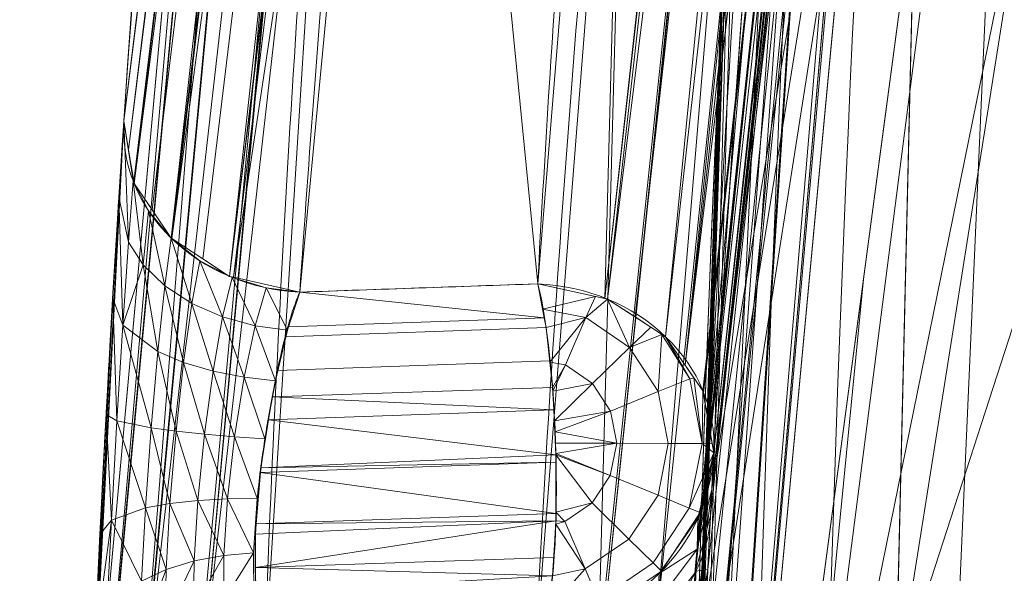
# Model space of a CAD drawing. Header units: millimetres. Extents: x -71 to 71, y -145 to 145.
# Tile 173 of 256: x -57.587 to -55.97, y 1.753 to 2.663. Entities that reach past the tile are written whole.
import ezdxf

# ---------------------------------------------------------------- set-up
doc = ezdxf.new("R2010")
doc.units = ezdxf.units.MM
doc.layers.add('1', color=7, linetype='CONTINUOUS')

msp = doc.modelspace()

# ---------------------------------------------------------------- linework, layer by layer
at = {"layer": '1', "color": 163, "linetype": 'Continuous', "lineweight": 13}
msp.add_line((-56.4475, 1.9512, 3.1707), (-56.4475, 1.9512, 10), dxfattribs=at)
at = {"layer": '1', "color": 163, "linetype": 'Continuous', "lineweight": 13, "extrusion": (-5.23961e-15, 1.15648e-14, -1)}
for centre, radius in [((0, 0, 144.0046), 61.0181), ((0, 0, 124.3698), 56.3953)]:
    msp.add_circle(centre, radius, dxfattribs=at)
at = {"layer": '1', "color": 163, "linetype": 'Continuous', "lineweight": 13}
msp.add_circle((0, 0, -145), 60.4434, dxfattribs=at)
at = {"layer": '1', "color": 163, "linetype": 'Continuous', "lineweight": 13, "extrusion": (-0.032683, -0.486834, -0.872883)}
msp.add_arc((-57.1546, 2.5609, -1.8056), 0.3, 88.6474, 180, dxfattribs=at)
at = {"layer": '1', "color": 163, "linetype": 'Continuous', "lineweight": 13, "extrusion": (0.99055, 0.034591, 0.132721)}
msp.add_arc((3.9466, 10.6604, -55.7219), 0.3, 180, 330.5175, dxfattribs=at)
at = {"layer": '1', "color": 163, "linetype": 'Continuous', "lineweight": 13, "extrusion": (0.026242, 0.487133, 0.872934)}
msp.add_arc((56.7707, 2.4965, 2.237), 0.3, 180, 270.6916, dxfattribs=at)
at = {"layer": '1', "color": 163, "linetype": 'Continuous', "lineweight": 13}
msp.add_arc((-56.747, 1.9673, 3.1707), 0.3, 272, 356.9165, dxfattribs=at)
at = {"layer": '1', "color": 163, "linetype": 'Continuous', "lineweight": 13, "extrusion": (6.70888e-07, -6.83697e-07, 1)}
msp.add_arc((-56.747, 1.9673, 10), 0.3, 272, 356.9165, dxfattribs=at)
at = {"layer": '1', "color": 163, "linetype": 'Continuous', "lineweight": 13, "extrusion": (0.024847, 0.487181, 0.872948)}
msp.add_arc((56.7737, 0.7034, -0.8533), 0.3, 94.5498, 180, dxfattribs=at)
at = {"layer": '1', "color": 163, "linetype": 'Continuous', "lineweight": 13}
for points, knots in [([(-56.5, 0, 18.8148), (-56.5, 0.8525, 18.8148), (-56.4397, 2.5575, 18.7992), (-56.0802, 5.9497, 18.7093), (-55.1883, 10.1238, 18.4939), (-53.4522, 14.9297, 18.0897), (-51.1165, 19.4623, 17.5549), (-48.2543, 23.6596, 16.8962), (-44.9408, 27.4954, 16.1445), (-41.2478, 30.9483, 15.3319), (-38.574, 32.9925, 14.7564), (-37.1942, 33.9496, 14.462)], [0, 0, 0, 0, 0.0625, 0.125, 0.25, 0.375, 0.5, 0.625, 0.75, 0.875, 1, 1, 1, 1]), ([(-56.0092, 7.4308, -40.1881), (-56.3877, 4.5783, -40.186), (-56.6408, 0.1337, -40.1852), (-56.2404, -6.0209, -40.1887), (-55.5435, -10.7162, -40.1937), (-54.419, -15.4548, -40.2011), (-52.8466, -20.1921, -40.2107), (-50.8093, -24.8841, -40.2227), (-48.2961, -29.4776, -40.237), (-45.2955, -33.9182, -40.2537), (-41.8019, -38.1419, -40.2727), (-37.8257, -42.0923, -40.294), (-33.3833, -45.7042, -40.3176), (-28.4909, -48.9101, -40.3436), (-21.4102, -52.5496, -40.3813), (-15.5377, -54.4811, -40.4131), (-11.4458, -55.3284, -40.4359)], [0, 0, 0, 0, 0.125, 0.1875, 0.25, 0.3125, 0.375, 0.4375, 0.5, 0.5625, 0.625, 0.6875, 0.75, 0.8125, 0.875, 1, 1, 1, 1]), ([(-55.7921, 7.3986, -43.1801), (-56.0246, 5.6455, -43.1785), (-56.3222, 2.1453, -43.1763), (-56.2775, -3.0831, -43.1759), (-55.7447, -8.3172, -43.1783), (-54.7209, -13.5077, -43.1836), (-53.4738, -17.706, -43.1903), (-52.2499, -20.9716, -43.197), (-51.2194, -23.3755, -43.2027), (-50.0721, -25.74, -43.209), (-48.3889, -28.8319, -43.2184), (-46.0147, -32.5492, -43.2317), (-42.7958, -36.6787, -43.2497), (-39.8059, -39.8551, -43.2666), (-37.2255, -42.2377, -43.2812), (-35.2025, -43.9372, -43.2927), (-33.1028, -45.5406, -43.3046), (-30.9384, -47.0388, -43.3168), (-28.72, -48.425, -43.3294), (-25.6796, -50.1348, -43.3467), (-22.5174, -51.6324, -43.3647), (-19.2318, -52.9145, -43.3834), (-15.8914, -54.0389, -43.4024), (-13.3418, -54.7035, -43.4169), (-11.6398, -55.0636, -43.4266)], [0, 0, 0, 0, 0.0625, 0.125, 0.1875, 0.25, 0.3125, 0.34375, 0.375, 0.40625, 0.4375, 0.5, 0.5625, 0.625, 0.65625, 0.6875, 0.71875, 0.75, 0.78125, 0.8125, 0.875, 0.90625, 0.9375, 1, 1, 1, 1]), ([(-56.6294, 6.2741, 10.2494), (-56.6295, 6.2741, 10.2494), (-56.6295, 6.2741, 10.2493), (-56.7402, 5.6545, 9.1384), (-56.835, 5.0342, 8.0262), (-56.9929, 3.7928, 5.8003), (-57.056, 3.1715, 4.6864), (-57.1119, 2.4385, 3.372), (-57.1199, 2.3269, 3.172), (-57.1274, 2.2153, 2.9719)], [0, 0, 0, 0, 0.000007, 0.000007, 0.458826, 0.458826, 0.91765, 0.91765, 1, 1, 1, 1]), ([(-56.7366, 2.229, 3.0243), (-56.731, 2.3318, 3.2085), (-56.7251, 2.4346, 3.3928), (-56.6799, 3.1592, 4.6913), (-56.6252, 3.7808, 5.8052), (-56.4839, 5.0231, 8.0314), (-56.3972, 5.6438, 9.1439), (-56.2944, 6.2639, 10.2551), (-56.2944, 6.2639, 10.2551), (-56.2944, 6.2639, 10.2551)], [0, 0, 0, 0, 0.076342, 0.076342, 0.538171, 0.538171, 0.999993, 0.999993, 1, 1, 1, 1]), ([(-57.1867, 1.5873, -0.2484), (-57.1645, 2.2059, 0.8607), (-57.1268, 2.8244, 1.9696), (-57.0201, 4.0606, 4.1861), (-56.9512, 4.6785, 5.2939), (-56.8502, 5.415, 6.6144), (-56.8333, 5.5342, 6.8281), (-56.8158, 5.6534, 7.0417)], [0, 0, 0, 0, 0.45598, 0.45598, 0.911961, 0.911961, 1, 1, 1, 1]), ([(-56.3116, 5.6358, 6.9736), (-56.3293, 5.527, 6.7787), (-56.3465, 5.4182, 6.5838), (-56.4581, 4.6922, 5.2831), (-56.537, 4.0744, 4.1761), (-56.6632, 2.8381, 1.961), (-56.7105, 2.2196, 0.8527), (-56.742, 1.6009, -0.2559), (-56.742, 1.6009, -0.2559), (-56.742, 1.6009, -0.2559)], [0, 0, 0, 0, 0.081004, 0.081004, 0.540502, 0.540502, 0.999993, 0.999993, 1, 1, 1, 1]), ([(-57.4751, 1.363, 3.1105), (-57.4751, 1.363, 3.0773), (-57.4749, 1.3681, 3.0108), (-57.4737, 1.4001, 2.8814), (-57.4706, 1.4827, 2.7349), (-57.4645, 1.6297, 2.5964), (-57.4559, 1.816, 2.5187), (-57.4455, 2.017, 2.5011), (-57.4345, 2.2115, 2.554), (-57.4257, 2.3535, 2.6435), (-57.4198, 2.444, 2.7412), (-57.4173, 2.4809, 2.7967), (-57.4162, 2.4971, 2.8256)], [0, 0, 0, 0, 0.0625, 0.125, 0.25, 0.375, 0.5, 0.625, 0.75, 0.875, 0.9375, 1, 1, 1, 1]), ([(-57.1274, 2.2153, 2.9719), (-57.1278, 2.2144, 2.9701), (-57.1286, 2.2123, 2.9666), (-57.1304, 2.2082, 2.9595), (-57.1335, 2.2006, 2.9473), (-57.1396, 2.1839, 2.9239), (-57.1513, 2.1453, 2.8809), (-57.1671, 2.0766, 2.8334), (-57.1843, 1.9801, 2.8053), (-57.1987, 1.8789, 2.8102), (-57.2012, 1.7847, 2.8504), (-57.1998, 1.7098, 2.9199), (-57.1964, 1.6701, 2.9951), (-57.1915, 1.6543, 3.0604), (-57.1879, 1.6517, 3.0938), (-57.1857, 1.6518, 3.1105)], [0, 0, 0, 0, 0.007812, 0.015625, 0.03125, 0.0625, 0.125, 0.25, 0.375, 0.5, 0.625, 0.75, 0.875, 0.9375, 1, 1, 1, 1]), ([(-56.4475, 1.9512, 10), (-56.4475, 1.9512, 10.0538), (-56.448, 1.9419, 10.1617), (-56.4511, 1.8823, 10.3699), (-56.4591, 1.7263, 10.5953), (-56.4711, 1.4575, 10.7859), (-56.4828, 1.1332, 10.844), (-56.4914, 0.8086, 10.7865), (-56.4962, 0.5399, 10.5954), (-56.498, 0.3838, 10.37), (-56.4986, 0.3243, 10.1617), (-56.4986, 0.315, 10.0538), (-56.4986, 0.315, 10)], [0, 0, 0, 0, 0.0625, 0.125, 0.25, 0.375, 0.5, 0.625, 0.75, 0.875, 0.9375, 1, 1, 1, 1]), ([(-56.4986, 0.315, 0), (-56.4986, 0.315, -0.0451), (-56.4986, 0.3218, -0.1353), (-56.4982, 0.3644, -0.3111), (-56.497, 0.4742, -0.5112), (-56.494, 0.6713, -0.7017), (-56.4886, 0.9225, -0.8114), (-56.4806, 1.1952, -0.8401), (-56.4709, 1.4603, -0.771), (-56.4624, 1.6537, -0.6499), (-56.4565, 1.7761, -0.5168), (-56.454, 1.8257, -0.4412), (-56.4529, 1.8475, -0.4018)], [0, 0, 0, 0, 0.0625, 0.125, 0.25, 0.375, 0.5, 0.625, 0.75, 0.875, 0.9375, 1, 1, 1, 1])]:
    msp.add_open_spline(points, degree=3, knots=knots, dxfattribs=at)
for points in [[(-56.4975, 0, -15.8146), (-56.4983, 2.4841, -15.8137), (-56.3359, 4.9682, -15.8128), (-56.0092, 7.4308, -15.8119)], [(-56.5, 0, -15.8146), (-56.5, 2.512, -14.9586), (-56.2788, 4.9878, -14.1121), (-55.8549, 7.4074, -13.2876)], [(-55.8679, 6.7502, -11.81), (-55.973, 6.1921, -12.1402), (-56.1572, 5.0728, -12.8033), (-56.3549, 3.3862, -13.8041), (-56.4736, 1.6945, -14.8086), (-56.5, 0.5649, -15.4794), (-56.5, 0, -15.8146)], [(-57.4162, 2.4971, 2.8256), (-57.3371, 3.6765, 4.9231), (-57.191, 5.0402, 7.3488), (-56.9143, 6.5883, 10.1025)], [(-56.0089, 5.9535, 10.4019), (-56.2572, 4.4554, 7.6953), (-56.3844, 3.1213, 5.2848), (-56.4475, 1.9512, 3.1707)], [(-56.4529, 1.8475, -0.4018), (-56.3932, 3.0188, 1.7144), (-56.2696, 4.3529, 4.1244), (-56.026, 5.8498, 6.8282)], [(-57.1021, 5.4348, 7.1871), (-57.3254, 3.9156, 4.4852), (-57.4325, 2.5494, 2.0553), (-57.476, 1.3361, -0.1025)], [(-57.1274, 2.2153, 2.9719), (-56.9971, 2.2199, 2.9894), (-56.8668, 2.2244, 3.0069), (-56.7366, 2.229, 3.0243)]]:
    msp.add_open_spline(points, degree=3, dxfattribs=at)
for points in [[(24.5845, 55.2178, -145), (-60.1123, -6.3181, -145), (-57.4851, 18.678, -145)], [(24.5845, 55.2178, -145), (-35.5277, -48.8997, -145), (-52.3455, -30.2217, -145), (-60.1123, -6.3181, -145)], [(-54.1315, 0, -123.8834), (-51.4822, 16.7276, -123.8834), (-53.6351, 17.4271, -124.3698), (-56.3953, 0, -124.3698)], [(-53.8544, 8.6489, 33.5636), (-54.168, 11.6145, 26.0273), (-56.3186, 1.0393, 24.8532)], [(-56.3186, 1.0393, 24.8532), (-54.168, 11.6145, 26.0273), (-55.2253, 9.5567, 18.5047)], [(-55.5385, -9.7929, -124.3698), (-55.5385, 9.7929, -124.3698), (-62.4157, 2.6859, -124.4759)], [(-55.2253, 9.5567, 18.5047), (-56.2016, 2.2368, 18.7422), (-56.3186, 1.0393, 24.8532)], [(-56.3186, 1.0393, 24.8532), (-55.9271, -1.7637, 30.5795), (-53.8544, 8.6489, 33.5636)], [(-56.5, 0, 18.8148), (-55.3781, 8.4113, 18.5418), (-56.4711, 1.4479, 10.7636)], [(-56.4596, 1.7121, 10.5824), (-56.4711, 1.4479, 10.7636), (-55.3781, 8.4113, 18.5418)], [(-56.4506, 1.8914, 10.3162), (-56.4596, 1.7121, 10.5824), (-55.3781, 8.4113, 18.5418)], [(-55.3781, 8.4113, 18.5418), (-55.886, 6.6534, 10.8261), (-56.4506, 1.8914, 10.3162)], [(-55.8549, 7.4074, -13.2876), (-56.0092, 7.4308, -15.8119), (-56.5, 0, -15.8146)], [(-56.4047, 3.2596, -22.8848), (-56.4975, 0, -15.8146), (-56.0092, 7.4308, -15.8119)], [(-56.4951, 0.539, -32.4565), (-56.0092, 7.4308, -40.1881), (-56.2981, -4.7369, -40.1881)], [(-56.4951, 0.539, -32.4565), (-56.495, 0.7514, -32.4162), (-56.0092, 7.4308, -40.1881)], [(-56.4188, 3.0284, -32.4082), (-56.0092, 7.4308, -40.1881), (-56.495, 0.7514, -32.4162)], [(-56.2615, -3.1919, -40.1881), (-56.0092, 7.4308, -40.1881), (-55.7921, 7.3986, -43.1801)], [(-55.7921, 7.3986, -43.1801), (-56.0647, -3.1778, -43.1771), (-56.2615, -3.1919, -40.1881)], [(-55.8679, 6.7502, -11.81), (-56.5, 0, -15.8146), (-55.9399, 6.356, -0.7647)], [(-56.4506, 1.8914, 10.3162), (-55.886, 6.6534, 10.8261), (-55.9429, 6.339, 10.7553)], [(-56.911, 6.5374, 10.1306), (-56.9143, 6.5883, 10.1026), (-57.4162, 2.4971, 2.8256)], [(-57.4162, 2.4971, 2.8256), (-57.4085, 2.449, 2.8522), (-56.911, 6.5374, 10.1306)], [(-56.9074, 6.4827, 10.1608), (-56.911, 6.5374, 10.1306), (-57.4085, 2.449, 2.8522)], [(-57.4085, 2.449, 2.8522), (-57.4002, 2.3977, 2.8804), (-56.9074, 6.4827, 10.1608)], [(-56.9074, 6.4827, 10.1608), (-57.4002, 2.3977, 2.8804), (-57.3996, 2.3941, 2.8824)], [(-56.9072, 6.4783, 10.1632), (-56.9074, 6.4827, 10.1608), (-57.3996, 2.3941, 2.8824)], [(-56.8794, 6.4304, 10.1872), (-56.9072, 6.4783, 10.1632), (-57.3996, 2.3941, 2.8824)], [(-57.3996, 2.3941, 2.8824), (-57.3701, 2.3507, 2.9056), (-56.8794, 6.4304, 10.1872)], [(-56.8794, 6.4304, 10.1872), (-57.3701, 2.3507, 2.9056), (-57.3386, 2.3041, 2.9303)], [(-56.8493, 6.3784, 10.2132), (-56.8794, 6.4304, 10.1872), (-57.3386, 2.3041, 2.9303)], [(-58.0316, -18.8556, -144.0046), (-60.6838, 6.3781, -144.0046), (-60.1123, 6.3181, -145), (-57.4851, -18.678, -145)], [(-56.8481, 6.3775, 10.2136), (-56.8493, 6.3784, 10.2132), (-57.3386, 2.3041, 2.9303)], [(-57.3386, 2.3041, 2.9303), (-57.3374, 2.3034, 2.9307), (-56.8481, 6.3775, 10.2136)], [(-56.7956, 6.3389, 10.2298), (-56.8481, 6.3775, 10.2136), (-57.3374, 2.3034, 2.9307)], [(-55.9858, 6.0913, -0.584), (-55.9399, 6.356, -0.7647), (-56.5, 0, -15.8146)], [(-57.3374, 2.3034, 2.9307), (-57.2867, 2.27, 2.9474), (-56.7956, 6.3389, 10.2298)], [(-56.7956, 6.3389, 10.2298), (-57.2867, 2.27, 2.9474), (-57.2429, 2.2413, 2.9618)], [(-56.751, 6.3061, 10.2437), (-56.7956, 6.3389, 10.2298), (-57.2429, 2.2413, 2.9618)], [(-56.4506, 1.8914, 10.3162), (-55.9429, 6.339, 10.7553), (-55.9896, 6.0692, 10.5638)], [(-56.7432, 6.304, 10.244), (-56.751, 6.3061, 10.2437), (-57.2429, 2.2413, 2.9618)], [(-57.2429, 2.2413, 2.9618), (-57.2361, 2.2397, 2.9624), (-56.7432, 6.304, 10.244)], [(-56.9348, 4.2464, 6.6136), (-56.7432, 6.304, 10.244), (-57.2361, 2.2397, 2.9624)], [(-56.6265, 2.2048, 3.0345), (-56.179, 6.2341, 10.2611), (-56.5717, 4.248, 6.6423)], [(-56.1736, 6.2327, 10.2614), (-56.179, 6.2341, 10.2611), (-56.6265, 2.2048, 3.0345)], [(-56.1736, 6.2327, 10.2614), (-56.6265, 2.2048, 3.0345), (-56.6218, 2.2038, 3.0349)], [(-56.6218, 2.2038, 3.0349), (-56.1274, 6.1992, 10.2758), (-56.1736, 6.2327, 10.2614)], [(-56.6218, 2.2038, 3.0349), (-56.5766, 2.1745, 3.0499), (-56.1274, 6.1992, 10.2758)], [(-56.1274, 6.1992, 10.2758), (-56.5766, 2.1745, 3.0499), (-56.5265, 2.142, 3.0665)], [(-56.5265, 2.142, 3.0665), (-56.0755, 6.1615, 10.292), (-56.1274, 6.1992, 10.2758)], [(-56.0755, 6.1615, 10.292), (-56.5265, 2.142, 3.0665), (-56.4942, 2.0953, 3.0916)], [(-56.4942, 2.0953, 3.0916), (-56.0446, 6.1092, 10.3184), (-56.0755, 6.1615, 10.292)], [(-56.0172, 6.0627, 10.3417), (-56.0446, 6.1092, 10.3184), (-56.4942, 2.0953, 3.0916)], [(-55.9858, 6.0913, -0.584), (-56.5, 0, -15.8146), (-56.4805, 1.1876, -0.8241)], [(-56.4805, 1.1876, -0.8241), (-56.0161, 5.9101, -0.3169), (-55.9858, 6.0913, -0.584)], [(-56.4506, 1.8914, 10.3162), (-55.9896, 6.0692, 10.5638), (-56.0089, 5.9535, 10.4019)], [(-56.0172, 6.0627, 10.3417), (-56.4942, 2.0953, 3.0916), (-56.4652, 2.0532, 3.1142)], [(-56.0172, 6.0627, 10.3417), (-56.4652, 2.0532, 3.1142), (-56.4645, 2.0491, 3.1165)], [(-56.4645, 2.0491, 3.1165), (-56.0169, 6.0577, 10.3445), (-56.0172, 6.0627, 10.3417)], [(-56.0169, 6.0577, 10.3445), (-56.4645, 2.0491, 3.1165), (-56.4557, 1.9987, 3.1444)], [(-56.4557, 1.9987, 3.1444), (-56.0128, 6.0038, 10.3742), (-56.0169, 6.0577, 10.3445)], [(-56.0128, 6.0038, 10.3742), (-56.4557, 1.9987, 3.1444), (-56.4475, 1.9512, 3.1707)], [(-56.4475, 1.9512, 3.1707), (-56.0089, 5.9535, 10.4019), (-56.0128, 6.0038, 10.3742)], [(-56.0089, 5.9535, 10.4019), (-56.4475, 1.9512, 10), (-56.4506, 1.8914, 10.3162)], [(-56.0089, 5.9535, 10.4019), (-56.4475, 1.9512, 3.1707), (-56.4475, 1.9512, 10)], [(-56.0161, 5.9101, -0.3169), (-56.4805, 1.1876, -0.8241), (-56.4686, 1.508, -0.7332)], [(-56.0161, 5.9101, -0.3169), (-56.4686, 1.508, -0.7332), (-56.4573, 1.7597, -0.5315)], [(-56.0161, 5.9101, -0.3169), (-56.4573, 1.7597, -0.5315), (-56.4529, 1.8475, -0.4018)], [(-56.4529, 1.8475, -0.4018), (-56.026, 5.8498, 0), (-56.0161, 5.9101, -0.3169)], [(-56.4774, 1.7566, -0.3504), (-56.0571, 5.7672, 6.8771), (-56.026, 5.8498, 6.8282)], [(-56.026, 5.8498, 6.8282), (-56.4529, 1.8475, -0.4018), (-56.4774, 1.7566, -0.3504)], [(-56.4529, 1.8475, -0.4018), (-56.026, 5.8498, 6.8282), (-56.026, 5.8498, 0)], [(-56.4784, 1.7533, -0.3485), (-56.0581, 5.7646, 6.8787), (-56.0571, 5.7672, 6.8771)], [(-56.0571, 5.7672, 6.8771), (-56.4774, 1.7566, -0.3504), (-56.4784, 1.7533, -0.3485)], [(-56.4784, 1.7533, -0.3485), (-56.1221, 5.6955, 6.9231), (-56.0581, 5.7646, 6.8787)], [(-56.2101, 5.6507, 6.9561), (-56.1221, 5.6955, 6.9231), (-56.5415, 1.6741, -0.3025)], [(-56.4784, 1.7533, -0.3485), (-56.5415, 1.6741, -0.3025), (-56.1221, 5.6955, 6.9231)], [(-56.2133, 5.6503, 6.9566), (-56.6375, 1.6201, -0.2697), (-56.583, 3.6197, 3.3614)], [(-56.6336, 1.6209, -0.2702), (-56.6375, 1.6201, -0.2697), (-56.2133, 5.6503, 6.9566)], [(-56.6336, 1.6209, -0.2702), (-56.2133, 5.6503, 6.9566), (-56.2101, 5.6507, 6.9561)], [(-56.2101, 5.6507, 6.9561), (-56.5415, 1.6741, -0.3025), (-56.6336, 1.6209, -0.2702)], [(-57.3875, 1.5128, -0.2028), (-57.0058, 5.5924, 7.0913), (-56.9183, 5.6377, 7.0588)], [(-57.2961, 1.5666, -0.2346), (-57.3875, 1.5128, -0.2028), (-56.9183, 5.6377, 7.0588)], [(-57.2901, 1.5677, -0.2354), (-57.2961, 1.5666, -0.2346), (-56.9183, 5.6377, 7.0588)], [(-56.9183, 5.6377, 7.0588), (-56.9132, 5.6385, 7.058), (-57.2901, 1.5677, -0.2354)], [(-57.0576, 3.6215, 3.3988), (-57.2901, 1.5677, -0.2354), (-56.9132, 5.6385, 7.058)], [(-57.3887, 1.5121, -0.2024), (-57.0708, 5.5213, 7.1363), (-57.0069, 5.5918, 7.0917)], [(-57.3875, 1.5128, -0.2028), (-57.3887, 1.5121, -0.2024), (-57.0069, 5.5918, 7.0917)], [(-57.0069, 5.5918, 7.0917), (-57.0058, 5.5924, 7.0913), (-57.3875, 1.5128, -0.2028)], [(-57.4524, 1.4286, -0.1546), (-57.0716, 5.5191, 7.1376), (-57.0708, 5.5213, 7.1363)], [(-57.4516, 1.4315, -0.1562), (-57.4524, 1.4286, -0.1546), (-57.0708, 5.5213, 7.1363)], [(-57.1021, 5.4348, 7.1871), (-57.0716, 5.5191, 7.1376), (-57.4524, 1.4286, -0.1546)], [(-57.0708, 5.5213, 7.1363), (-57.3887, 1.5121, -0.2024), (-57.4516, 1.4315, -0.1562)], [(-57.4524, 1.4286, -0.1546), (-57.476, 1.3361, -0.1025), (-57.1021, 5.4348, 7.1871)], [(-56.0991, -4.5154, -43.1768), (-55.8723, 4.2864, -43.1793), (-52.6508, 4.0276, -59.4465)], [(-57.2361, 2.2397, 2.9624), (-57.1274, 2.2153, 2.9719), (-56.9348, 4.2464, 6.6136)], [(-56.9348, 4.2464, 6.6136), (-57.1274, 2.2153, 2.9719), (-56.7366, 2.229, 3.0243)], [(-56.7366, 2.229, 3.0243), (-56.5717, 4.248, 6.6423), (-56.9348, 4.2464, 6.6136)], [(-56.5717, 4.248, 6.6423), (-56.7366, 2.229, 3.0243), (-56.6265, 2.2048, 3.0345)], [(-52.6508, 4.0276, -59.4465), (-51.3852, -12.1617, -59.4503), (-56.0991, -4.5154, -43.1768)], [(-57.2379, 3.9463, 4.5398), (-57.476, 1.3361, -0.1025), (-57.4162, 2.4971, 2.8256)], [(-57.4162, 2.4971, 2.8256), (-57.2386, 3.9448, 5.4006), (-57.2379, 3.9463, 4.5398)], [(-56.3335, 3.549, -14.1768), (-56.1776, 3.7023, -14.5516), (-56.5, 0, -15.8146)], [(-57.0576, 3.6215, 3.3988), (-57.1867, 1.5873, -0.2484), (-57.2901, 1.5677, -0.2354)], [(-56.583, 3.6197, 3.3614), (-56.742, 1.6009, -0.2559), (-57.1867, 1.5873, -0.2484), (-57.0576, 3.6215, 3.3988)], [(-56.6375, 1.6201, -0.2697), (-56.742, 1.6009, -0.2559), (-56.583, 3.6197, 3.3614)], [(-56.1841, 3.3738, -13.8131), (-56.3335, 3.549, -14.1768), (-56.5, 0, -15.8146)], [(-56.4047, 3.2596, -22.8848), (-56.4177, 3.0476, -22.9252), (-56.4975, 0, -15.8146)], [(-56.4975, 0, -15.8146), (-56.4177, 3.0476, -22.9252), (-56.4918, 0.9591, -23.0619)], [(-56.4177, 3.0476, -22.9252), (-56.4894, 1.0952, -23.2701), (-56.4918, 0.9591, -23.0619)], [(-56.4894, 1.0952, -23.2701), (-56.4177, 3.0476, -22.9252), (-56.4286, 2.8395, -23.0626)], [(-56.495, 0.7514, -32.4162), (-56.4286, 2.8396, -32.2789), (-56.4188, 3.0284, -32.4082)], [(-56.4353, 2.7035, -32.0703), (-56.4286, 2.8396, -32.2789), (-56.495, 0.7514, -32.4162)], [(-56.4286, 2.8395, -23.0626), (-56.4349, 2.7121, -23.2502), (-56.4894, 1.0952, -23.2701)], [(-56.4353, 2.7035, -32.0703), (-56.495, 0.7514, -32.4162), (-56.4918, 0.9592, -32.2793)], [(-56.4918, 0.9592, -32.2793), (-56.4896, 1.0866, -32.092), (-56.4353, 2.7035, -32.0703)], [(-56.4353, 2.7035, -32.0703), (-56.4896, 1.0866, -32.092), (-56.4865, 1.1356, -31.8572)], [(-56.4894, 1.0952, -23.2701), (-56.4349, 2.7121, -23.2502), (-56.4357, 2.663, -23.4855)], [(-56.4357, 2.663, -31.8558), (-56.4353, 2.7035, -32.0703), (-56.4865, 1.1356, -31.8572)], [(-62.4157, 2.6859, -124.4759), (-63.0153, -11.3325, -124.5197), (-55.5385, -9.7929, -124.3698)], [(-56.4865, 1.1356, -23.4842), (-56.4894, 1.0952, -23.2701), (-56.4357, 2.663, -23.4855)], [(-56.4865, 1.1356, -31.8572), (-56.4865, 1.1356, -23.4842), (-56.4357, 2.663, -23.4855), (-56.4357, 2.663, -31.8558)], [(-57.476, 1.3361, -0.1025), (-57.4218, 2.4123, 2.708), (-57.4162, 2.4971, 2.8256)], [(-57.4162, 2.4971, 2.8256), (-57.4244, 2.3718, 2.6714), (-57.4088, 2.2972, 2.7514)], [(-57.4088, 2.2972, 2.7514), (-57.4012, 2.3982, 2.8802), (-57.4162, 2.4971, 2.8256)], [(-57.476, 1.3361, -0.1025), (-57.4345, 2.209, 2.5638), (-57.4218, 2.4123, 2.708)], [(-57.4012, 2.3982, 2.8802), (-57.4088, 2.2972, 2.7514), (-57.3844, 2.26, 2.7903)], [(-57.3844, 2.26, 2.7903), (-57.3758, 2.349, 2.9067), (-57.4012, 2.3982, 2.8802)], [(-57.4244, 2.3718, 2.6714), (-57.4345, 2.205, 2.5654), (-57.4181, 2.1608, 2.6614)], [(-57.4181, 2.1608, 2.6614), (-57.4088, 2.2972, 2.7514), (-57.4244, 2.3718, 2.6714)], [(-57.3758, 2.349, 2.9067), (-57.3844, 2.26, 2.7903), (-57.3491, 2.2258, 2.8253)], [(-57.3491, 2.2258, 2.8253), (-57.3386, 2.3041, 2.9303), (-57.3758, 2.349, 2.9067)], [(-57.3844, 2.26, 2.7903), (-57.4088, 2.2972, 2.7514), (-57.4181, 2.1608, 2.6614)], [(-57.3386, 2.3041, 2.9303), (-57.3491, 2.2258, 2.8253), (-57.3047, 2.1969, 2.854)], [(-57.3047, 2.1969, 2.854), (-57.2917, 2.2669, 2.9493), (-57.3386, 2.3041, 2.9303)], [(-57.2917, 2.2669, 2.9493), (-57.3047, 2.1969, 2.854), (-57.2541, 2.1747, 2.875)], [(-57.2541, 2.1747, 2.875), (-57.2384, 2.2394, 2.9627), (-57.2917, 2.2669, 2.9493)], [(-57.3844, 2.26, 2.7903), (-57.4181, 2.1608, 2.6614), (-57.3605, 2.1177, 2.7505)], [(-57.3605, 2.1177, 2.7505), (-57.3491, 2.2258, 2.8253), (-57.3844, 2.26, 2.7903)], [(-57.2384, 2.2394, 2.9627), (-57.2541, 2.1747, 2.875), (-57.2007, 2.16, 2.8878)], [(-57.2007, 2.16, 2.8878), (-57.1824, 2.2224, 2.9701), (-57.2384, 2.2394, 2.9627)], [(-56.3186, 1.0393, 24.8532), (-56.2016, 2.2368, 18.7422), (-56.4999, 0, 18.8147)], [(-57.3491, 2.2258, 2.8253), (-57.3605, 2.1177, 2.7505), (-57.3182, 2.0998, 2.7858)], [(-57.3182, 2.0998, 2.7858), (-57.3047, 2.1969, 2.854), (-57.3491, 2.2258, 2.8253)], [(-57.1824, 2.2224, 2.9701), (-57.2007, 2.16, 2.8878), (-57.1476, 2.1526, 2.8926)], [(-57.1476, 2.1526, 2.8926), (-57.1274, 2.2153, 2.9719), (-57.1824, 2.2224, 2.9701)], [(-56.7258, 2.173, 2.9583), (-56.7366, 2.229, 3.0243), (-57.1274, 2.2153, 2.9719)], [(-56.6417, 2.2081, 3.0331), (-56.7366, 2.229, 3.0243), (-56.7285, 2.1873, 2.9752)], [(-57.476, 1.3361, -0.1025), (-57.4475, 1.9769, 2.5108), (-57.4345, 2.209, 2.5638)], [(-57.4345, 2.205, 2.5654), (-57.4454, 2.0143, 2.5154), (-57.4279, 2.0039, 2.6175)], [(-57.4279, 2.0039, 2.6175), (-57.4181, 2.1608, 2.6614), (-57.4345, 2.205, 2.5654)], [(-57.1274, 2.2153, 2.9719), (-57.1461, 2.1582, 2.9019), (-56.7258, 2.173, 2.9583)], [(-56.7285, 2.1873, 2.9752), (-56.6575, 2.1736, 2.9721), (-56.6417, 2.2081, 3.0331)], [(-56.6218, 2.2038, 3.0349), (-56.6417, 2.2081, 3.0331), (-56.6575, 2.1736, 2.9721)], [(-56.6218, 2.2038, 3.0349), (-56.6575, 2.1736, 2.9721), (-56.5861, 2.1244, 2.9721)], [(-56.5861, 2.1244, 2.9721), (-56.5506, 2.1576, 3.0586), (-56.6218, 2.2038, 3.0349)], [(-57.3047, 2.1969, 2.854), (-57.3182, 2.0998, 2.7858), (-57.2699, 2.0855, 2.8125)], [(-57.2699, 2.0855, 2.8125), (-57.2541, 2.1747, 2.875), (-57.3047, 2.1969, 2.854)], [(-56.6575, 2.1736, 2.9721), (-56.7285, 2.1873, 2.9752), (-56.7227, 2.1571, 2.9396)], [(-57.2541, 2.1747, 2.875), (-57.2699, 2.0855, 2.8125), (-57.2187, 2.0754, 2.8296)], [(-57.2187, 2.0754, 2.8296), (-57.2007, 2.16, 2.8878), (-57.2541, 2.1747, 2.875)], [(-56.7227, 2.1571, 2.9396), (-56.7258, 2.173, 2.9583), (-57.1461, 2.1582, 2.9019), (-57.1514, 2.1419, 2.8819)], [(-56.6575, 2.1736, 2.9721), (-56.7227, 2.1571, 2.9396), (-56.7166, 2.1, 2.9091)], [(-56.7166, 2.1, 2.9091), (-56.6912, 2.0959, 2.9054), (-56.6575, 2.1736, 2.9721)], [(-56.6912, 2.0959, 2.9054), (-56.6467, 2.0652, 2.9054), (-56.5861, 2.1244, 2.9721), (-56.6575, 2.1736, 2.9721)], [(-57.4181, 2.1608, 2.6614), (-57.4279, 2.0039, 2.6175), (-57.3715, 1.9923, 2.7128)], [(-57.3715, 1.9923, 2.7128), (-57.3605, 2.1177, 2.7505), (-57.4181, 2.1608, 2.6614)], [(-57.2007, 2.16, 2.8878), (-57.2187, 2.0754, 2.8296), (-57.1674, 2.0694, 2.8377)], [(-57.1674, 2.0694, 2.8377), (-57.1476, 2.1526, 2.8926), (-57.2007, 2.16, 2.8878)], [(-57.1514, 2.1419, 2.8819), (-57.1634, 2.0868, 2.8504), (-56.7169, 2.1025, 2.9104), (-56.7227, 2.1571, 2.9396)], [(-56.5325, 2.1459, 3.0646), (-56.5506, 2.1576, 3.0586), (-56.5861, 2.1244, 2.9721)], [(-56.5325, 2.1459, 3.0646), (-56.5861, 2.1244, 2.9721), (-56.5386, 2.0519, 2.9721)], [(-56.5386, 2.0519, 2.9721), (-56.487, 2.0728, 3.0645), (-56.5325, 2.1459, 3.0646)], [(-56.5265, 2.142, 3.0665), (-56.5325, 2.1459, 3.0646), (-56.487, 2.0728, 3.0645)], [(-56.487, 2.0728, 3.0645), (-56.48, 2.0747, 3.1027), (-56.5265, 2.142, 3.0665)], [(-56.6467, 2.0652, 2.9054), (-56.6172, 2.02, 2.9054), (-56.5386, 2.0519, 2.9721), (-56.5861, 2.1244, 2.9721)], [(-57.3605, 2.1177, 2.7505), (-57.3715, 1.9923, 2.7128), (-57.3306, 1.9868, 2.7511)], [(-57.3306, 1.9868, 2.7511), (-57.3182, 2.0998, 2.7858), (-57.3605, 2.1177, 2.7505)], [(-56.7122, 2.0589, 2.8871), (-56.7169, 2.1025, 2.9104), (-57.1634, 2.0868, 2.8504), (-57.173, 2.0433, 2.8255)], [(-57.3182, 2.0998, 2.7858), (-57.3306, 1.9868, 2.7511), (-57.284, 1.9819, 2.7807)], [(-57.284, 1.9819, 2.7807), (-57.2699, 2.0855, 2.8125), (-57.3182, 2.0998, 2.7858)], [(-56.6912, 2.0959, 2.9054), (-56.7166, 2.1, 2.9091), (-56.7122, 2.0589, 2.8871)], [(-56.7122, 2.0589, 2.8871), (-56.7119, 2.0528, 2.8858), (-56.6912, 2.0959, 2.9054)], [(-56.6467, 2.0652, 2.9054), (-56.6912, 2.0959, 2.9054), (-56.7119, 2.0528, 2.8858)], [(-57.2699, 2.0855, 2.8125), (-57.284, 1.9819, 2.7807), (-57.2345, 1.9777, 2.8006)], [(-57.2345, 1.9777, 2.8006), (-57.2187, 2.0754, 2.8296), (-57.2699, 2.0855, 2.8125)], [(-57.2187, 2.0754, 2.8296), (-57.2345, 1.9777, 2.8006), (-57.1846, 1.9744, 2.8111)], [(-57.1846, 1.9744, 2.8111), (-57.1674, 2.0694, 2.8377), (-57.2187, 2.0754, 2.8296)], [(-56.5386, 2.0519, 2.9721), (-56.5221, 1.9667, 2.9721), (-56.4664, 1.9666, 3.0645), (-56.487, 2.0728, 3.0645)], [(-56.48, 2.0747, 3.1027), (-56.487, 2.0728, 3.0645), (-56.4664, 1.9666, 3.0645)], [(-56.4664, 1.9666, 3.0645), (-56.4652, 2.0532, 3.1142), (-56.48, 2.0747, 3.1027)], [(-56.7104, 2.022, 2.8827), (-56.7122, 2.0589, 2.8871), (-57.173, 2.0433, 2.8255)], [(-56.7119, 2.0528, 2.8858), (-56.7088, 2.004, 2.8754), (-56.6467, 2.0652, 2.9054)], [(-56.6172, 2.02, 2.9054), (-56.6467, 2.0652, 2.9054), (-56.7088, 2.004, 2.8754)], [(-57.173, 2.0433, 2.8255), (-57.1789, 2.0055, 2.8203), (-56.7104, 2.022, 2.8827)], [(-56.6172, 2.02, 2.9054), (-56.6069, 1.967, 2.9054), (-56.5221, 1.9667, 2.9721), (-56.5386, 2.0519, 2.9721)], [(-56.4664, 1.9666, 3.0645), (-56.4501, 1.9661, 3.1624), (-56.4652, 2.0532, 3.1142)], [(-56.7066, 1.9478, 2.874), (-56.7104, 2.022, 2.8827), (-57.1789, 2.0055, 2.8203)], [(-57.4454, 2.0143, 2.5154), (-57.4557, 1.8171, 2.5291), (-57.4369, 1.8407, 2.6272)], [(-57.4369, 1.8407, 2.6272), (-57.4279, 2.0039, 2.6175), (-57.4454, 2.0143, 2.5154)], [(-57.1789, 2.0055, 2.8203), (-57.1914, 1.9264, 2.8094), (-56.7066, 1.9478, 2.874)], [(-56.7088, 2.004, 2.8754), (-56.7081, 1.986, 2.8749), (-56.6172, 2.02, 2.9054)], [(-56.6069, 1.967, 2.9054), (-56.6172, 2.02, 2.9054), (-56.7081, 1.986, 2.8749)], [(-57.4279, 2.0039, 2.6175), (-57.4369, 1.8407, 2.6272), (-57.3808, 1.8608, 2.719)], [(-57.3808, 1.8608, 2.719), (-57.3715, 1.9923, 2.7128), (-57.4279, 2.0039, 2.6175)], [(-57.3715, 1.9923, 2.7128), (-57.3808, 1.8608, 2.719), (-57.3406, 1.8682, 2.7564)], [(-57.3406, 1.8682, 2.7564), (-57.3306, 1.9868, 2.7511), (-57.3715, 1.9923, 2.7128)], [(-57.4598, 1.7295, 2.5578), (-57.4475, 1.9769, 2.5108), (-57.476, 1.3361, -0.1025)], [(-57.3306, 1.9868, 2.7511), (-57.3406, 1.8682, 2.7564), (-57.2948, 1.8732, 2.7855)], [(-57.2948, 1.8732, 2.7855), (-57.284, 1.9819, 2.7807), (-57.3306, 1.9868, 2.7511)], [(-57.284, 1.9819, 2.7807), (-57.2948, 1.8732, 2.7855), (-57.2462, 1.8759, 2.8057)], [(-57.2462, 1.8759, 2.8057), (-57.2345, 1.9777, 2.8006), (-57.284, 1.9819, 2.7807)], [(-57.2345, 1.9777, 2.8006), (-57.2462, 1.8759, 2.8057), (-57.1972, 1.8763, 2.817)], [(-57.1972, 1.8763, 2.817), (-57.1846, 1.9744, 2.8111), (-57.2345, 1.9777, 2.8006)], [(-56.7081, 1.986, 2.8749), (-56.7073, 1.9669, 2.8745), (-56.6069, 1.967, 2.9054)], [(-56.6069, 1.967, 2.9054), (-56.7073, 1.9669, 2.8745), (-56.7067, 1.95, 2.8741)], [(-56.7067, 1.95, 2.8741), (-56.6174, 1.914, 2.9054), (-56.6069, 1.967, 2.9054)], [(-56.6069, 1.967, 2.9054), (-56.6174, 1.914, 2.9054), (-56.539, 1.8817, 2.9721), (-56.5221, 1.9667, 2.9721)], [(-56.5221, 1.9667, 2.9721), (-56.539, 1.8817, 2.9721), (-56.4876, 1.8605, 3.0645), (-56.4664, 1.9666, 3.0645)], [(-56.4475, 1.9512, 3.1707), (-56.4664, 1.9666, 3.0645), (-56.4876, 1.8605, 3.0645)], [(-56.4475, 1.9512, 3.1707), (-56.4501, 1.9661, 3.1624), (-56.4664, 1.9666, 3.0645)], [(-56.7066, 1.9359, 2.8771), (-56.7066, 1.9478, 2.874), (-57.1914, 1.9264, 2.8094)], [(-56.6174, 1.914, 2.9054), (-56.7067, 1.95, 2.8741), (-56.7066, 1.9478, 2.874)], [(-56.6472, 1.8689, 2.9054), (-56.7066, 1.9478, 2.874), (-56.7066, 1.8538, 2.8985)], [(-56.7066, 1.9478, 2.874), (-56.6472, 1.8689, 2.9054), (-56.6174, 1.914, 2.9054)], [(-56.4876, 1.8605, 3.0645), (-56.4696, 1.8531, 3.1707), (-56.4475, 1.9512, 3.1707)], [(-56.4475, 1.9512, 10), (-56.4727, 1.8476, 10), (-56.4749, 1.7928, 10.2667)], [(-56.4749, 1.7928, 10.2667), (-56.4506, 1.8914, 10.3162), (-56.4475, 1.9512, 10)], [(-56.4736, 1.8438, 3.1707), (-56.4736, 1.8438, 10), (-56.4475, 1.9512, 10), (-56.4475, 1.9512, 3.1707)], [(-57.1914, 1.9264, 2.8094), (-57.192, 1.9188, 2.8114), (-56.7066, 1.9359, 2.8771)], [(-56.7066, 1.8515, 2.8991), (-56.7066, 1.9359, 2.8771), (-57.192, 1.9188, 2.8114)], [(-57.192, 1.9188, 2.8114), (-57.1989, 1.8345, 2.8339), (-56.7066, 1.8515, 2.8991)], [(-56.6174, 1.914, 2.9054), (-56.6472, 1.8689, 2.9054), (-56.5869, 1.8094, 2.9721), (-56.539, 1.8817, 2.9721)], [(-57.2032, 1.7868, 2.8567), (-57.1972, 1.8763, 2.817), (-57.2462, 1.8759, 2.8057)], [(-56.539, 1.8817, 2.9721), (-56.5869, 1.8094, 2.9721), (-56.5472, 1.7703, 3.0645), (-56.4876, 1.8605, 3.0645)], [(-56.4506, 1.8914, 10.3162), (-56.4749, 1.7928, 10.2667), (-56.4824, 1.637, 10.4982)], [(-56.4824, 1.637, 10.4982), (-56.4594, 1.7162, 10.5763), (-56.4506, 1.8914, 10.3162)], [(-57.3872, 1.7403, 2.7722), (-57.3808, 1.8608, 2.719), (-57.4369, 1.8407, 2.6272)], [(-57.3808, 1.8608, 2.719), (-57.3872, 1.7403, 2.7722), (-57.3467, 1.7594, 2.8043)], [(-57.3467, 1.7594, 2.8043), (-57.3406, 1.8682, 2.7564), (-57.3808, 1.8608, 2.719)], [(-57.3406, 1.8682, 2.7564), (-57.3467, 1.7594, 2.8043), (-57.3008, 1.7737, 2.8294)], [(-57.3008, 1.7737, 2.8294), (-57.2948, 1.8732, 2.7855), (-57.3406, 1.8682, 2.7564)], [(-57.2948, 1.8732, 2.7855), (-57.3008, 1.7737, 2.8294), (-57.2522, 1.7827, 2.8469)], [(-57.2522, 1.7827, 2.8469), (-57.2462, 1.8759, 2.8057), (-57.2948, 1.8732, 2.7855)], [(-57.2462, 1.8759, 2.8057), (-57.2522, 1.7827, 2.8469), (-57.2032, 1.7868, 2.8567)], [(-56.7066, 1.8538, 2.8985), (-56.6919, 1.8385, 2.9054), (-56.6472, 1.8689, 2.9054)], [(-56.6472, 1.8689, 2.9054), (-56.6919, 1.8385, 2.9054), (-56.6585, 1.7605, 2.9721), (-56.5869, 1.8094, 2.9721)], [(-56.4876, 1.8605, 3.0645), (-56.5472, 1.7703, 3.0645), (-56.5334, 1.7567, 3.1707), (-56.4696, 1.8531, 3.1707)], [(-56.7066, 1.8395, 2.9023), (-56.7066, 1.8515, 2.8991), (-57.1989, 1.8345, 2.8339)], [(-56.6919, 1.8385, 2.9054), (-56.7066, 1.8538, 2.8985), (-56.7066, 1.8395, 2.9023)], [(-56.5369, 1.7532, 3.1707), (-56.5369, 1.7532, 10), (-56.4736, 1.8438, 10), (-56.4736, 1.8438, 3.1707)], [(-56.4749, 1.7928, 10.2667), (-56.4736, 1.8438, 10), (-56.5369, 1.7532, 10)], [(-56.4774, 1.7566, -0.3504), (-56.4529, 1.8475, -0.4018), (-56.4573, 1.7597, -0.5315)], [(-56.4749, 1.7928, 10.2667), (-56.4727, 1.8476, 10), (-56.4736, 1.8438, 10)], [(-57.464, 1.6367, 2.6091), (-57.4442, 1.6912, 2.6934), (-57.4369, 1.8407, 2.6272)], [(-57.4369, 1.8407, 2.6272), (-57.4557, 1.8171, 2.5291), (-57.464, 1.6367, 2.6091)], [(-57.4369, 1.8407, 2.6272), (-57.4442, 1.6912, 2.6934), (-57.3872, 1.7403, 2.7722)], [(-56.7066, 1.8395, 2.9023), (-57.2003, 1.8174, 2.8385), (-57.1999, 1.7631, 2.8816)], [(-57.1989, 1.8345, 2.8339), (-57.2003, 1.8174, 2.8385), (-56.7066, 1.8395, 2.9023)], [(-57.1999, 1.7631, 2.8816), (-56.7104, 1.7791, 2.946), (-56.7066, 1.8395, 2.9023)], [(-56.707, 1.834, 2.9063), (-56.7122, 1.749, 2.9678), (-56.6585, 1.7605, 2.9721)], [(-56.7066, 1.8395, 2.9023), (-56.707, 1.834, 2.9063), (-56.6919, 1.8385, 2.9054)], [(-56.6585, 1.7605, 2.9721), (-56.6919, 1.8385, 2.9054), (-56.707, 1.834, 2.9063)], [(-56.5869, 1.8094, 2.9721), (-56.6585, 1.7605, 2.9721), (-56.6366, 1.7094, 3.0645), (-56.5472, 1.7703, 3.0645)], [(-57.302, 1.6953, 2.9045), (-57.2524, 1.7091, 2.917), (-57.2522, 1.7827, 2.8469)], [(-57.2522, 1.7827, 2.8469), (-57.3008, 1.7737, 2.8294), (-57.302, 1.6953, 2.9045)], [(-57.2524, 1.7091, 2.917), (-57.2028, 1.7155, 2.9239), (-57.2032, 1.7868, 2.8567)], [(-57.2032, 1.7868, 2.8567), (-57.2522, 1.7827, 2.8469), (-57.2524, 1.7091, 2.917)], [(-56.7122, 1.749, 2.9678), (-56.7104, 1.7791, 2.946), (-57.1999, 1.7631, 2.8816)], [(-56.4824, 1.637, 10.4982), (-56.4749, 1.7928, 10.2667), (-56.5396, 1.7057, 10.2303)], [(-56.5369, 1.7532, 10), (-56.5396, 1.7057, 10.2303), (-56.4749, 1.7928, 10.2667)], [(-57.3488, 1.6739, 2.8862), (-57.302, 1.6953, 2.9045), (-57.3008, 1.7737, 2.8294)], [(-57.3008, 1.7737, 2.8294), (-57.3467, 1.7594, 2.8043), (-57.3488, 1.6739, 2.8862)], [(-57.1999, 1.7631, 2.8816), (-57.1997, 1.7213, 2.9147), (-56.7122, 1.749, 2.9678)], [(-56.5472, 1.7703, 3.0645), (-56.6366, 1.7094, 3.0645), (-56.629, 1.6915, 3.1707), (-56.5334, 1.7567, 3.1707)], [(-57.3904, 1.6453, 2.8626), (-57.3488, 1.6739, 2.8862), (-57.3467, 1.7594, 2.8043)], [(-57.3467, 1.7594, 2.8043), (-57.3872, 1.7403, 2.7722), (-57.3904, 1.6453, 2.8626)], [(-56.7227, 1.6889, 3.0617), (-56.6366, 1.7094, 3.0645), (-56.6585, 1.7605, 2.9721)], [(-56.6585, 1.7605, 2.9721), (-56.7122, 1.749, 2.9678), (-56.7227, 1.6889, 3.0617)], [(-56.4838, 1.6076, -0.534), (-56.4573, 1.7597, -0.5315), (-56.4686, 1.508, -0.7332)], [(-56.4573, 1.7597, -0.5315), (-56.4838, 1.6076, -0.534), (-56.4774, 1.7566, -0.3504)], [(-56.4784, 1.7533, -0.3485), (-56.4774, 1.7566, -0.3504), (-56.4838, 1.6076, -0.534)]]:
    msp.add_3dface(points, dxfattribs=at)

doc.saveas('drawing.dxf')
